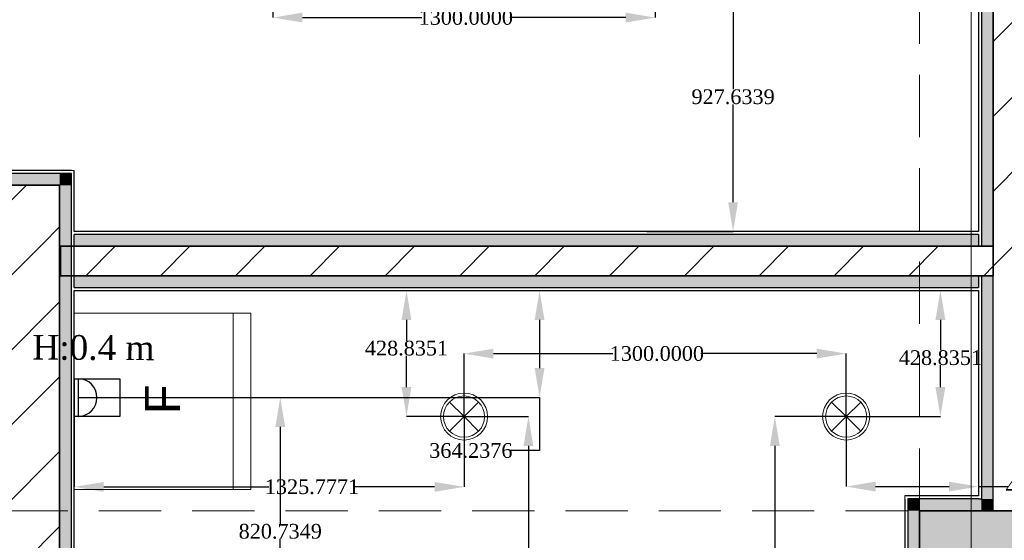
# Model space of a CAD drawing. Header units: millimetres. Extents: x 0 to 88385, y 0 to 41127.
# Tile 15 of 244: x 39995 to 43344, y 20737 to 22507. Entities that reach past the tile are written whole.
import ezdxf
from ezdxf import colors
from ezdxf.entities.mleader import LeaderData, LeaderLine
from ezdxf.enums import TextEntityAlignment as Align
from ezdxf.math import Vec2, Vec3

# ---------------------------------------------------------------- set-up
doc = ezdxf.new("R2010")
doc.units = ezdxf.units.MM
doc.header["$MEASUREMENT"] = 0
doc.linetypes.add('Dot & Dashed', pattern=[670.277762, 317.5, -176.388889, 0, -176.388874])
doc.linetypes.add('Hidden', pattern=[317.5, 211.666667, -105.833333])
for name, color, linetype in [('- განათება', 7, 'Continuous'), ('- საშტეფცელო როზეტები', 7, 'Continuous'), ('New_Structural - Bearing', 7, 'Continuous'), ('Structural - Bearing', 7, 'Continuous'), ('Structural - Grid', 7, 'Continuous')]:
    doc.layers.add(name, color=color, linetype=linetype)
for name, color, linetype, lineweight in [('New_Interior - Furniture _Pen_No__1', 7, 'Continuous', 13), ('New_Structural - Bearing_Pen_No__1', 7, 'Continuous', 13), ('Structural - Bearing_Pen_No__20', 1, 'Continuous', 0), ('Structural - Bearing_Pen_No__27', 7, 'Continuous', 35)]:
    doc.layers.add(name, color=color, linetype=linetype, lineweight=lineweight)
for name, color, linetype, lineweight, true_color in [('New_Interior - Lamp_Pen_No__77', 7, 'Continuous', 20, 0xffeb28), ('New_Structural - Bearing_Pen_No__255', 7, 'Continuous', 13, 0xe8e8e8), ('New_Structural - Bearing_Pen_No__5', 7, 'Continuous', 25, 0x40a5ff), ('Structural - Bearing_Pen_No__161', 7, 'Continuous', 13, 0x6a6a6a), ('Structural - Bearing_Pen_No__28', 7, 'Continuous', 35, 0xa80f02), ('Structural - Bearing_Pen_No__81', 7, 'Continuous', 20, 0x6a6a6a), ('Structural - Grid_Pen_No__81', 7, 'Continuous', 20, 0x6a6a6a)]:
    doc.layers.add(name, color=color, linetype=linetype, lineweight=lineweight, true_color=true_color)
doc.styles.add('GENERATED_STYLE_1', font='arial.ttf')
doc.styles.add('GENERATED_STYLE_2', font='txt')
doc.styles.get("Standard").update_dxf_attribs({"font": 'sylfaen.ttf'})
doc.dimstyles.get("Standard").update_dxf_attribs({"dimtxt": 0.18, "dimasz": 0.18, "dimexe": 0.18, "dimexo": 0.0625, "dimgap": 0.09, "dimtad": 0, "dimtih": 1, "dimtoh": 1, "dimdec": 4, "dimzin": 0, "dimdsep": 46, "dimtxsty": 'Standard', "dimcen": 0.09, "dimadec": 0, "dimazin": 0, "dimtfac": 1, "dimtdec": 4, "dimtofl": 0, "dimtmove": 0, "dimatfit": 3, "dimfxl": 1, "dimtolj": 1, "dimtzin": 0, "dimarcsym": 0})
pattern_1 = [(45, (0, 0), (-127.2792, 127.2792), [])]

# ---------------------------------------------------------------- blocks, each defined once
blk = doc.blocks.new('Wall_13', base_point=(-44309.6, 16199.9))
at = {"layer": 'Structural - Bearing', "linetype": 'Continuous', "lineweight": 0, "true_color": 0x000000}
h = blk.add_hatch(dxfattribs=at)
h.set_pattern_fill('MASONRY_BLOCK', color=18, style=0, pattern_type=2)
h.set_pattern_definition(pattern_1)
h.paths.add_polyline_path([(-44309.6, 21944.5), (-44309.6, 21744.5), (-44109.6, 21944.5)])
h = blk.add_hatch(dxfattribs=at)
h.set_pattern_fill('MASONRY_BLOCK', color=18, style=0, pattern_type=2)
h.set_pattern_definition(pattern_1)
h.paths.add_polyline_path([(-44309.6, 21744.5), (-44109.6, 21744.5), (-44109.6, 21944.5)])
h = blk.add_hatch(dxfattribs=at)
h.set_pattern_fill('MASONRY_BLOCK', color=18, style=0, pattern_type=2)
h.set_pattern_definition(pattern_1)
h.paths.add_polyline_path([(-44109.6, 16199.9), (-44109.6, 21744.5), (-44309.6, 21744.5), (-44309.6, 16199.9)])
at = {"layer": 'Structural - Bearing_Pen_No__27', "color": 7, "linetype": 'Continuous', "lineweight": 35, "flags": 128}
for points in [[(-44109.6, 21944.5), (-44309.6, 21944.5)], [(-44109.6, 16199.9), (-44109.6, 21944.5)]]:
    blk.add_lwpolyline(points, dxfattribs=at)
blk = doc.blocks.new('Wall_25', base_point=(-40833.8, 21636.8))
at = {"layer": 'Structural - Bearing', "linetype": 'Continuous', "lineweight": 0, "true_color": 0x000000}
h = blk.add_hatch(dxfattribs=at)
h.set_pattern_fill('MASONRY_BLOCK', color=18, style=0, pattern_type=2)
h.set_pattern_definition(pattern_1)
h.paths.add_polyline_path([(-40833.8, 21636.8), (-40833.8, 24057), (-40933.8, 24057), (-40933.8, 21636.8)])
at = {"layer": 'Structural - Bearing_Pen_No__27', "color": 7, "linetype": 'Continuous', "lineweight": 35, "flags": 128}
blk.add_lwpolyline([(-40933.8, 24057), (-40933.8, 21636.8)], dxfattribs=at)
blk = doc.blocks.new('Wall_30', base_point=(-44107, 21736.8))
at = {"layer": 'Structural - Bearing', "linetype": 'Continuous', "lineweight": 0, "true_color": 0x000000}
h = blk.add_hatch(dxfattribs=at)
h.set_pattern_fill('MASONRY_BLOCK', color=18, style=0, pattern_type=2)
h.set_pattern_definition(pattern_1)
h.paths.add_polyline_path([(-44107, 21636.8), (-40983.8, 21636.8), (-40983.8, 21736.8), (-44107, 21736.8)])
h = blk.add_hatch(dxfattribs=at)
h.set_pattern_fill('MASONRY_BLOCK', color=18, style=0, pattern_type=2)
h.set_pattern_definition(pattern_1)
h.paths.add_polyline_path([(-40983.8, 21736.8), (-40983.8, 21636.8), (-40973.8, 21636.8), (-40973.8, 21736.8)])
h = blk.add_hatch(dxfattribs=at)
h.set_pattern_fill('MASONRY_BLOCK', color=18, style=0, pattern_type=2)
h.set_pattern_definition(pattern_1)
h.paths.add_polyline_path([(-40973.8, 21736.8), (-40973.8, 21636.8), (-40933.8, 21636.8), (-40933.8, 21736.8)])
at = {"layer": 'New_Structural - Bearing_Pen_No__5', "color": 161, "linetype": 'Continuous', "lineweight": 25, "true_color": 0x40a5ff}
blk.add_line((-40933.8, 21636.8), (-40933.8, 21736.8), dxfattribs=at)
at = {"layer": 'Structural - Bearing_Pen_No__27', "color": 7, "linetype": 'Continuous', "lineweight": 35}
for p, q in [((-40973.8, 21736.8), (-40983.8, 21736.8)), ((-40933.8, 21736.8), (-40973.8, 21736.8)), ((-40983.8, 21636.8), (-40973.8, 21636.8)), ((-40973.8, 21636.8), (-40933.8, 21636.8))]:
    blk.add_line(p, q, dxfattribs=at)
at = {"layer": 'Structural - Bearing_Pen_No__27', "color": 7, "linetype": 'Continuous', "lineweight": 35, "flags": 128}
for points in [[(-40983.8, 21736.8), (-44107, 21736.8)], [(-44107, 21736.8), (-44107, 21636.8)], [(-44107, 21636.8), (-40983.8, 21636.8)]]:
    blk.add_lwpolyline(points, dxfattribs=at)
blk = doc.blocks.new('Wall_213', base_point=(-40933.8, 24057))
at = {"layer": 'New_Structural - Bearing_Pen_No__255', "linetype": 'Continuous', "lineweight": 13, "true_color": 0xe8e8e8}
for points in [[(-40973.8, 24057), (-40973.8, 21736.8), (-40933.8, 21736.8), (-40933.8, 24057)], [(-40973.8, 21636.8), (-40973.8, 20878), (-40933.8, 20878), (-40933.8, 21636.8)], [(-40973.8, 20838), (-40933.8, 20838), (-40973.8, 20878)], [(-40973.8, 20878), (-40933.8, 20838), (-40933.8, 20878)]]:
    blk.add_hatch(color=254, dxfattribs=at).paths.add_polyline_path(points)
at = {"layer": 'New_Structural - Bearing_Pen_No__5', "color": 161, "linetype": 'Continuous', "lineweight": 25, "true_color": 0x40a5ff}
for p, q in [((-40973.8, 24057), (-40973.8, 21736.8)), ((-40973.8, 21636.8), (-40973.8, 20878)), ((-40983.8, 20878), (-40973.8, 20878))]:
    blk.add_line(p, q, dxfattribs=at)
at = {"layer": 'New_Structural - Bearing_Pen_No__5', "color": 161, "linetype": 'Continuous', "lineweight": 25, "true_color": 0x40a5ff, "flags": 128}
for points in [[(-40983.8, 24097), (-40983.8, 21786.8)], [(-40933.8, 20838), (-40933.8, 24057)], [(-40983.8, 21776.8), (-40983.8, 21736.8)], [(-40983.8, 21636.8), (-40983.8, 21596.8)], [(-40983.8, 21586.8), (-40983.8, 20888)]]:
    blk.add_lwpolyline(points, dxfattribs=at)
at = {"layer": 'Structural - Bearing_Pen_No__27', "color": 7, "linetype": 'Continuous', "lineweight": 35}
for p, q in [((-40973.8, 21736.8), (-40983.8, 21736.8)), ((-40933.8, 21736.8), (-40973.8, 21736.8)), ((-40983.8, 21636.8), (-40973.8, 21636.8)), ((-40973.8, 21636.8), (-40933.8, 21636.8))]:
    blk.add_line(p, q, dxfattribs=at)
blk = doc.blocks.new('Wall_214', base_point=(-40933.8, 20838))
at = {"layer": 'New_Structural - Bearing_Pen_No__255', "linetype": 'Continuous', "lineweight": 13, "true_color": 0xe8e8e8}
for points in [[(-41223.8, 20838), (-41183.8, 20838), (-41223.8, 20878)], [(-41223.8, 20878), (-41183.8, 20838), (-41183.8, 20878)], [(-40973.8, 20878), (-41183.8, 20878), (-41183.8, 20838), (-40973.8, 20838)]]:
    blk.add_hatch(color=254, dxfattribs=at).paths.add_polyline_path(points)
at = {"layer": 'New_Structural - Bearing_Pen_No__1', "color": 7, "linetype": 'Continuous', "lineweight": 13, "flags": 128}
blk.add_lwpolyline([(-41233.8, 20888), (-41233.8, 20878)], dxfattribs=at)
at = {"layer": 'New_Structural - Bearing_Pen_No__5', "color": 161, "linetype": 'Continuous', "lineweight": 25, "true_color": 0x40a5ff}
for p, q in [((-41223.8, 20878), (-41223.8, 20838)), ((-41183.8, 20878), (-41223.8, 20878)), ((-40983.8, 20878), (-41183.8, 20878)), ((-40983.8, 20878), (-40973.8, 20878))]:
    blk.add_line(p, q, dxfattribs=at)
at = {"layer": 'New_Structural - Bearing_Pen_No__5', "color": 161, "linetype": 'Continuous', "lineweight": 25, "true_color": 0x40a5ff, "flags": 128}
blk.add_lwpolyline([(-40983.8, 20888), (-41233.8, 20888)], dxfattribs=at)
blk = doc.blocks.new('Wall_215', base_point=(-41183.8, 20838))
at = {"layer": 'New_Structural - Bearing_Pen_No__255', "linetype": 'Continuous', "lineweight": 13, "true_color": 0xe8e8e8}
for points in [[(-41223.8, 20488), (-41183.8, 20488), (-41183.8, 20838), (-41223.8, 20838)], [(-41183.8, 20488), (-41223.8, 20448), (-41183.8, 20448)], [(-41183.8, 20488), (-41223.8, 20488), (-41223.8, 20448)]]:
    blk.add_hatch(color=254, dxfattribs=at).paths.add_polyline_path(points)
at = {"layer": 'New_Structural - Bearing_Pen_No__1', "color": 7, "linetype": 'Continuous', "lineweight": 13, "flags": 128}
blk.add_lwpolyline([(-41233.8, 20438), (-41223.8, 20438)], dxfattribs=at)
at = {"layer": 'New_Structural - Bearing_Pen_No__5', "color": 161, "linetype": 'Continuous', "lineweight": 25, "true_color": 0x40a5ff}
for p, q in [((-41223.8, 20878), (-41223.8, 20838)), ((-41223.8, 20838), (-41223.8, 20488)), ((-41223.8, 20488), (-41223.8, 20448)), ((-41223.8, 20448), (-41183.8, 20448))]:
    blk.add_line(p, q, dxfattribs=at)
at = {"layer": 'New_Structural - Bearing_Pen_No__5', "color": 161, "linetype": 'Continuous', "lineweight": 25, "true_color": 0x40a5ff, "flags": 128}
blk.add_lwpolyline([(-41233.8, 20878), (-41233.8, 20438)], dxfattribs=at)
blk = doc.blocks.new('Wall_217', base_point=(-40933.8, 21736.8))
at = {"layer": 'New_Structural - Bearing_Pen_No__255', "linetype": 'Continuous', "lineweight": 13, "true_color": 0xe8e8e8}
blk.add_hatch(color=254, dxfattribs=at).paths.add_polyline_path([(-44059.6, 21736.8), (-40983.8, 21736.8), (-40983.8, 21776.8), (-44059.6, 21776.8)])
at = {"layer": 'New_Structural - Bearing_Pen_No__1', "color": 7, "linetype": 'Continuous', "lineweight": 13, "flags": 128}
for points in [[(-44059.6, 21736.8), (-44059.6, 21776.8)], [(-40983.8, 21736.8), (-40983.8, 21776.8)]]:
    blk.add_lwpolyline(points, dxfattribs=at)
at = {"layer": 'New_Structural - Bearing_Pen_No__5', "color": 161, "linetype": 'Continuous', "lineweight": 25, "true_color": 0x40a5ff}
blk.add_line((-40983.8, 21776.8), (-44059.6, 21776.8), dxfattribs=at)
at = {"layer": 'New_Structural - Bearing_Pen_No__5', "color": 161, "linetype": 'Continuous', "lineweight": 25, "true_color": 0x40a5ff, "flags": 128}
for points in [[(-40983.8, 21786.8), (-44059.6, 21786.8)], [(-44059.6, 21736.8), (-40983.8, 21736.8)]]:
    blk.add_lwpolyline(points, dxfattribs=at)
blk = doc.blocks.new('Wall_218', base_point=(-40933.8, 21636.8))
at = {"layer": 'New_Structural - Bearing_Pen_No__255', "linetype": 'Continuous', "lineweight": 13, "true_color": 0xe8e8e8}
blk.add_hatch(color=254, dxfattribs=at).paths.add_polyline_path([(-40983.8, 21636.8), (-44059.6, 21636.8), (-44059.6, 21596.8), (-40983.8, 21596.8)])
at = {"layer": 'New_Structural - Bearing_Pen_No__1', "color": 7, "linetype": 'Continuous', "lineweight": 13, "flags": 128}
for points in [[(-44059.6, 21636.8), (-44059.6, 21596.8)], [(-40983.8, 21636.8), (-40983.8, 21596.8)]]:
    blk.add_lwpolyline(points, dxfattribs=at)
at = {"layer": 'New_Structural - Bearing_Pen_No__5', "color": 161, "linetype": 'Continuous', "lineweight": 25, "true_color": 0x40a5ff}
blk.add_line((-44059.6, 21596.8), (-40983.8, 21596.8), dxfattribs=at)
at = {"layer": 'New_Structural - Bearing_Pen_No__5', "color": 161, "linetype": 'Continuous', "lineweight": 25, "true_color": 0x40a5ff, "flags": 128}
for points in [[(-40983.8, 21636.8), (-44059.6, 21636.8)], [(-44059.6, 21586.8), (-40983.8, 21586.8)]]:
    blk.add_lwpolyline(points, dxfattribs=at)
blk = doc.blocks.new('Wall_220', base_point=(-44109.6, 15999.9))
at = {"layer": 'New_Structural - Bearing_Pen_No__255', "linetype": 'Continuous', "lineweight": 13, "true_color": 0xe8e8e8}
for points in [[(-44109.6, 21984.5), (-44109.6, 21944.5), (-44069.6, 21984.5)], [(-44109.6, 21944.5), (-44069.6, 21944.5), (-44069.6, 21984.5)], [(-44069.6, 21944.5), (-44109.6, 21944.5), (-44109.6, 15999.9), (-44069.6, 15999.9)]]:
    blk.add_hatch(color=254, dxfattribs=at).paths.add_polyline_path(points)
at = {"layer": 'New_Structural - Bearing_Pen_No__1', "color": 7, "linetype": 'Continuous', "lineweight": 13, "flags": 128}
blk.add_lwpolyline([(-44059.6, 21994.5), (-44069.6, 21994.5)], dxfattribs=at)
at = {"layer": 'New_Structural - Bearing_Pen_No__5', "color": 161, "linetype": 'Continuous', "lineweight": 25, "true_color": 0x40a5ff}
for p, q in [((-44069.6, 21984.5), (-44109.6, 21984.5)), ((-44069.6, 21944.5), (-44069.6, 21984.5)), ((-44069.6, 15999.9), (-44069.6, 21944.5))]:
    blk.add_line(p, q, dxfattribs=at)
at = {"layer": 'New_Structural - Bearing_Pen_No__5', "color": 161, "linetype": 'Continuous', "lineweight": 25, "true_color": 0x40a5ff, "flags": 128}
for points in [[(-44059.6, 21786.8), (-44059.6, 21994.5)], [(-44109.6, 21944.5), (-44109.6, 15999.9)], [(-44059.6, 21596.8), (-44059.6, 21776.8)], [(-44059.6, 15959.9), (-44059.6, 21586.8)]]:
    blk.add_lwpolyline(points, dxfattribs=at)
blk = doc.blocks.new('Wall_221', base_point=(-44109.6, 21944.5))
at = {"layer": 'New_Structural - Bearing_Pen_No__255', "linetype": 'Continuous', "lineweight": 13, "true_color": 0xe8e8e8}
blk.add_hatch(color=254, dxfattribs=at).paths.add_polyline_path([(-44109.6, 21984.5), (-45523.5, 21984.5), (-45523.5, 21944.5), (-44109.6, 21944.5)])
at = {"layer": 'New_Structural - Bearing_Pen_No__1', "color": 7, "linetype": 'Continuous', "lineweight": 13, "flags": 128}
for points in [[(-45523.5, 21984.5), (-45523.5, 21994.5)], [(-45523.5, 21944.5), (-45523.5, 21984.5)]]:
    blk.add_lwpolyline(points, dxfattribs=at)
at = {"layer": 'New_Structural - Bearing_Pen_No__5', "color": 161, "linetype": 'Continuous', "lineweight": 25, "true_color": 0x40a5ff}
for p, q in [((-44109.6, 21984.5), (-45523.5, 21984.5)), ((-44069.6, 21984.5), (-44109.6, 21984.5))]:
    blk.add_line(p, q, dxfattribs=at)
at = {"layer": 'New_Structural - Bearing_Pen_No__5', "color": 161, "linetype": 'Continuous', "lineweight": 25, "true_color": 0x40a5ff, "flags": 128}
for points in [[(-44069.6, 21994.5), (-45523.5, 21994.5)], [(-45523.5, 21944.5), (-44109.6, 21944.5)]]:
    blk.add_lwpolyline(points, dxfattribs=at)
blk = doc.blocks.new('Column_9', base_point=(-41008.8, 20663))
at = {"layer": 'Structural - Bearing_Pen_No__161', "linetype": 'Continuous', "lineweight": 0, "true_color": 0x6a6a6a}
blk.add_hatch(color=251, dxfattribs=at).paths.add_polyline_path([(-40833.8, 20488), (-40833.8, 20838), (-41183.8, 20838), (-41183.8, 20488)])
at = {"layer": 'Structural - Bearing_Pen_No__20', "color": 1, "linetype": 'Continuous', "lineweight": 0}
for p, q in [((-41008.8, 20743), (-41008.8, 20918)), ((-41088.8, 20663), (-41263.8, 20663)), ((-40928.8, 20663), (-40753.8, 20663)), ((-41008.8, 20583), (-41008.8, 20408))]:
    blk.add_line(p, q, dxfattribs=at)
blk.add_point((-41008.8, 20663), dxfattribs=at)
at = {"layer": 'Structural - Bearing_Pen_No__28', "color": 14, "linetype": 'Continuous', "lineweight": 35, "true_color": 0xa80f02, "flags": 128}
blk.add_lwpolyline([(-40833.8, 20488), (-40833.8, 20838), (-41183.8, 20838), (-41183.8, 20488)], close=True, dxfattribs=at)
blk = doc.blocks.new('Standard grid marker_2')
at = {"layer": 'Structural - Grid_Pen_No__81', "color": 251, "linetype": 'Continuous', "lineweight": 20, "true_color": 0x6a6a6a}
blk.add_line((1000, 0), (27734.9, 0), dxfattribs=at)
at = {"layer": 'Structural - Grid_Pen_No__81', "color": 251, "lineweight": 20, "true_color": 0x6a6a6a, "style": 'GENERATED_STYLE_2'}
for tag, p in [('AC_MarkerText_1_0', (-1.5, -46.7)), ('AC_MarkerText_1_1', (28933.4, -46.7))]:
    blk.add_attdef(tag, text='', height=100, rotation=270, dxfattribs=at).set_placement(p, align=Align.TOP_CENTER)
blk = doc.blocks.new('Refrigerator 27')
at = {"layer": 'New_Interior - Furniture _Pen_No__1', "color": 7, "linetype": 'Continuous', "lineweight": 13}
blk.add_line((0, 60), (600, 60), dxfattribs=at)
at = {"layer": 'New_Interior - Furniture _Pen_No__1', "color": 7, "linetype": 'Continuous', "lineweight": 13, "flags": 128}
blk.add_lwpolyline([(0, 0), (600, 0), (600, 600), (0, 600)], close=True, dxfattribs=at)
at = {"layer": 'New_Interior - Furniture _Pen_No__1', "color": 7, "linetype": 'Continuous', "lineweight": 13, "style": 'GENERATED_STYLE_1'}
blk.add_attdef('txt', text='', height=120, dxfattribs=at).set_placement((300, 306.9), align=Align.MIDDLE_CENTER)
blk = doc.blocks.new('Beam_8', base_point=(-41008.8, 14663))
at = {"layer": 'Structural - Bearing_Pen_No__81', "color": 251, "linetype": 'Dot & Dashed', "lineweight": 20, "true_color": 0x6a6a6a}
blk.add_line((-41008.8, 14663), (-41008.8, 32663), dxfattribs=at)
at = {"layer": 'Structural - Bearing_Pen_No__81', "color": 251, "linetype": 'Hidden', "lineweight": 20, "true_color": 0x6a6a6a}
blk.add_line((-41183.8, 20838), (-41183.8, 26488), dxfattribs=at)
blk = doc.blocks.new('Beam_11', base_point=(-47008.8, 20663))
at = {"layer": 'Structural - Bearing_Pen_No__81', "color": 251, "linetype": 'Hidden', "lineweight": 20, "true_color": 0x6a6a6a}
blk.add_line((-46833.8, 20838), (-41183.8, 20838), dxfattribs=at)
blk = doc.blocks.new('- საშტეფცელო როზეტი IP22')
at = {"layer": '- საშტეფცელო როზეტები', "color": 5}
for p, q in [((8536.7, 3822.7), (8536.7, 3888.1)), ((8472.6, 3758.6), (8600.9, 3758.6))]:
    blk.add_line(p, q, dxfattribs=at)
blk.add_arc((8536.7, 3758.6), 64.1, 0, 180, dxfattribs=at)
blk = doc.blocks.new('1 ჩარჩო')
at = {"layer": '- საშტეფცელო როზეტები', "color": 5}
blk.add_lwpolyline([(7775.1, 3905.1), (7903.3, 3905.1), (7903.3, 3750.1), (7775.1, 3750.1)], close=True, dxfattribs=at)
blk = doc.blocks.new('Recessed Spot')
at = {"layer": 'New_Interior - Lamp_Pen_No__77', "color": 2, "linetype": 'Continuous', "lineweight": 20, "true_color": 0xffeb28}
for q in [(-49.5, 49.5), (49.5, 49.5), (-49.5, -49.5), (49.5, -49.5)]:
    blk.add_line((0, 0), q, dxfattribs=at)
at = {"layer": 'New_Interior - Lamp_Pen_No__77', "color": 2, "linetype": 'Continuous', "lineweight": 20, "true_color": 0xffeb28, "flags": 128}
blk.add_lwpolyline([(80, 0, 1), (-80, 0, 1)], format="xyb", close=True, dxfattribs=at)
at = {"layer": 'New_Interior - Lamp_Pen_No__77', "color": 2, "linetype": 'Continuous', "lineweight": 20, "true_color": 0xffeb28}
blk.add_circle((0, 0), 70, dxfattribs=at)
blk = doc.blocks.new('*D537')
at = {"layer": '- საშტეფცელო როზეტები', "color": 0, "lineweight": -2, "transparency": 16777216}
for p, q in [((40180.8, 21586.8), (41763.7, 21586.8)), ((41763.5, 21486.8), (41763.5, 21322.6)), ((40193.8, 21222.6), (41763.7, 21222.6)), ((41763.5, 21222.6), (41763.5, 21042.1)), ((41763.5, 21042.1), (41663.5, 21042.1))]:
    blk.add_line(p, q, dxfattribs=at)
at = {"layer": '- საშტეფცელო როზეტები', "color": 0, "transparency": 16777216}
for points in [[(41746.8, 21486.8), (41780.2, 21486.8), (41763.5, 21586.8)], [(41746.8, 21322.6), (41780.2, 21322.6), (41763.5, 21222.6)]]:
    blk.add_solid(points, dxfattribs=at)
at = {"layer": 'Defpoints', "color": 0, "transparency": 16777216}
for p in [(40180.7, 21586.8), (41763.5, 21586.8), (40193.7, 21222.6)]:
    blk.add_point(p, dxfattribs=at)
at = {"layer": '- საშტეფცელო როზეტები', "color": 0, "transparency": 16777216, "insert": (41529.7, 21042.1), "char_height": 50, "attachment_point": 5}
blk.add_mtext('\\A1;{\\fSylfaen|b0|i0|c0|p18;364.2376}', dxfattribs=at)
blk = doc.blocks.new('*D538')
at = {"layer": '- საშტეფცელო როზეტები', "color": 0, "lineweight": -2, "transparency": 16777216}
for p, q in [((40193.8, 21222.6), (40881.5, 21222.6)), ((40881.3, 21122.6), (40881.3, 20793.2)), ((40881.3, 20501.8), (40881.3, 20741.8)), ((40215.5, 20401.8), (40881.5, 20401.8))]:
    blk.add_line(p, q, dxfattribs=at)
at = {"layer": '- საშტეფცელო როზეტები', "color": 0, "transparency": 16777216}
for points in [[(40864.6, 21122.6), (40897.9, 21122.6), (40881.3, 21222.6)], [(40864.6, 20501.8), (40897.9, 20501.8), (40881.3, 20401.8)]]:
    blk.add_solid(points, dxfattribs=at)
at = {"layer": 'Defpoints', "color": 0, "transparency": 16777216}
for p in [(40193.7, 21222.6), (40881.3, 21222.6), (40215.4, 20401.8)]:
    blk.add_point(p, dxfattribs=at)
at = {"layer": '- საშტეფცელო როზეტები', "color": 0, "transparency": 16777216, "insert": (40881.3, 20767.5), "char_height": 50, "attachment_point": 5}
blk.add_mtext('\\A1;{\\fSylfaen|b0|i0|c0|p18;820.7349}', dxfattribs=at)
blk = doc.blocks.new('*D762')
at = {"layer": '- განათება', "color": 0, "lineweight": -2, "transparency": 16777216}
for p, q in [((42156.6, 22714.5), (42422, 22714.5)), ((42421.8, 22614.5), (42421.8, 22270.6)), ((42421.8, 21886.8), (42421.8, 22219.2)), ((42128.1, 21786.8), (42422, 21786.8))]:
    blk.add_line(p, q, dxfattribs=at)
at = {"layer": '- განათება', "color": 0, "transparency": 16777216}
for points in [[(42405.1, 22614.5), (42438.4, 22614.5), (42421.8, 22714.5)], [(42405.1, 21886.8), (42438.4, 21886.8), (42421.8, 21786.8)]]:
    blk.add_solid(points, dxfattribs=at)
at = {"layer": 'Defpoints', "color": 0, "transparency": 16777216}
for p in [(42156.5, 22714.5), (42421.8, 22714.5), (42128, 21786.8)]:
    blk.add_point(p, dxfattribs=at)
at = {"layer": '- განათება', "color": 0, "transparency": 16777216, "insert": (42421.8, 22244.9), "char_height": 50, "attachment_point": 5}
blk.add_mtext('\\A1;{\\fSylfaen|b0|i0|c0|p18;927.6339}', dxfattribs=at)
blk = doc.blocks.new('*D769')
at = {"layer": '- განათება', "color": 0, "lineweight": -2, "transparency": 16777216}
for p, q in [((40856.5, 22714.4), (40856.5, 22514.3)), ((42156.5, 22714.4), (42156.5, 22514.3)), ((40956.5, 22514.5), (41362.9, 22514.5)), ((42056.5, 22514.5), (41662.1, 22514.5))]:
    blk.add_line(p, q, dxfattribs=at)
at = {"layer": '- განათება', "color": 0, "transparency": 16777216}
for points in [[(40956.5, 22531.2), (40956.5, 22497.8), (40856.5, 22514.5)], [(42056.5, 22531.2), (42056.5, 22497.8), (42156.5, 22514.5)]]:
    blk.add_solid(points, dxfattribs=at)
at = {"layer": 'Defpoints', "color": 0, "transparency": 16777216}
for p in [(40856.5, 22714.5), (42156.5, 22714.5), (40856.5, 22514.5)]:
    blk.add_point(p, dxfattribs=at)
at = {"layer": '- განათება', "color": 0, "transparency": 16777216, "insert": (41512.5, 22514.5), "char_height": 50, "attachment_point": 5}
blk.add_mtext('\\A1;{\\fSylfaen|b0|i0|c0|p18;1300.0000}', dxfattribs=at)
blk = doc.blocks.new('*D782')
at = {"layer": '- განათება', "color": 0, "lineweight": -2, "transparency": 16777216}
for p, q in [((43256.5, 21201.4), (43256.5, 20919.8)), ((42806.5, 21157.9), (42806.5, 20919.8)), ((42906.5, 20920), (43156.5, 20920)), ((43256.5, 20920), (43356.5, 20920))]:
    blk.add_line(p, q, dxfattribs=at)
at = {"layer": '- განათება', "color": 0, "transparency": 16777216}
for points in [[(42906.5, 20936.7), (42906.5, 20903.3), (42806.5, 20920)], [(43156.5, 20936.7), (43156.5, 20903.3), (43256.5, 20920)]]:
    blk.add_solid(points, dxfattribs=at)
at = {"layer": 'Defpoints', "color": 0, "transparency": 16777216}
for p in [(43256.5, 21201.5), (42806.5, 21158), (42806.5, 20920)]:
    blk.add_point(p, dxfattribs=at)
at = {"layer": '- განათება', "color": 0, "transparency": 16777216, "insert": (43490.8, 20920), "char_height": 50, "attachment_point": 5}
blk.add_mtext('\\A1;{\\fSylfaen|b0|i0|c0|p18;450.0000}', dxfattribs=at)
blk = doc.blocks.new('*D783')
at = {"layer": '- განათება', "color": 0, "lineweight": -2, "transparency": 16777216}
for p, q in [((42936.2, 21586.8), (43127.2, 21586.8)), ((43127, 21486.8), (43127, 21383.4)), ((43127, 21258), (43127, 21332.2)), ((42806.6, 21158), (43127.2, 21158))]:
    blk.add_line(p, q, dxfattribs=at)
at = {"layer": '- განათება', "color": 0, "transparency": 16777216}
for points in [[(43110.3, 21486.8), (43143.7, 21486.8), (43127, 21586.8)], [(43110.3, 21258), (43143.7, 21258), (43127, 21158)]]:
    blk.add_solid(points, dxfattribs=at)
at = {"layer": 'Defpoints', "color": 0, "transparency": 16777216}
for p in [(42936.1, 21586.8), (42806.5, 21158), (43127, 21158)]:
    blk.add_point(p, dxfattribs=at)
at = {"layer": '- განათება', "color": 0, "transparency": 16777216, "insert": (43127, 21357.8), "char_height": 50, "attachment_point": 5}
blk.add_mtext('\\A1;{\\fSylfaen|b0|i0|c0|p18;428.8351}', dxfattribs=at)
blk = doc.blocks.new('*D784')
at = {"layer": '- განათება', "color": 0, "lineweight": -2, "transparency": 16777216}
for p, q in [((41149.7, 21586.8), (41310.9, 21586.8)), ((41310.7, 21486.8), (41310.7, 21415.8)), ((41310.7, 21258), (41310.7, 21364.6)), ((41506.4, 21158), (41310.6, 21158))]:
    blk.add_line(p, q, dxfattribs=at)
at = {"layer": '- განათება', "color": 0, "transparency": 16777216}
for points in [[(41294.1, 21486.8), (41327.4, 21486.8), (41310.7, 21586.8)], [(41294.1, 21258), (41327.4, 21258), (41310.7, 21158)]]:
    blk.add_solid(points, dxfattribs=at)
at = {"layer": 'Defpoints', "color": 0, "transparency": 16777216}
for p in [(41149.6, 21586.8), (41310.7, 21158), (41506.5, 21158)]:
    blk.add_point(p, dxfattribs=at)
at = {"layer": '- განათება', "color": 0, "transparency": 16777216, "insert": (41310.7, 21390.2), "char_height": 50, "attachment_point": 5}
blk.add_mtext('\\A1;{\\fSylfaen|b0|i0|c0|p18;428.8351}', dxfattribs=at)
blk = doc.blocks.new('*D785')
at = {"layer": '- განათება', "color": 0, "lineweight": -2, "transparency": 16777216}
for p, q in [((40180.7, 21200.1), (40180.7, 20918.8)), ((41506.5, 21157.9), (41506.5, 20918.8)), ((40280.7, 20919), (40842.3, 20919)), ((41406.5, 20919), (41136.1, 20919))]:
    blk.add_line(p, q, dxfattribs=at)
at = {"layer": '- განათება', "color": 0, "transparency": 16777216}
for points in [[(40280.7, 20935.6), (40280.7, 20902.3), (40180.7, 20919)], [(41406.5, 20935.6), (41406.5, 20902.3), (41506.5, 20919)]]:
    blk.add_solid(points, dxfattribs=at)
at = {"layer": 'Defpoints', "color": 0, "transparency": 16777216}
for p in [(40180.7, 21200.2), (41506.5, 21158), (41506.5, 20919)]:
    blk.add_point(p, dxfattribs=at)
at = {"layer": '- განათება', "color": 0, "transparency": 16777216, "insert": (40989.2, 20919), "char_height": 50, "attachment_point": 5}
blk.add_mtext('\\A1;{\\fSylfaen|b0|i0|c0|p18;1325.7771}', dxfattribs=at)
blk = doc.blocks.new('*D786')
at = {"layer": '- განათება', "color": 0, "lineweight": -2, "transparency": 16777216}
for p, q in [((41506.5, 21158), (41506.5, 21372.2)), ((41606.5, 21372), (42012.9, 21372)), ((42706.5, 21372), (42312.1, 21372)), ((42806.5, 21158), (42806.5, 21372.2))]:
    blk.add_line(p, q, dxfattribs=at)
at = {"layer": '- განათება', "color": 0, "transparency": 16777216}
for points in [[(41606.5, 21388.7), (41606.5, 21355.3), (41506.5, 21372)], [(42706.5, 21388.7), (42706.5, 21355.3), (42806.5, 21372)]]:
    blk.add_solid(points, dxfattribs=at)
at = {"layer": 'Defpoints', "color": 0, "transparency": 16777216}
for p in [(41506.5, 21372), (41506.5, 21158), (42806.5, 21158)]:
    blk.add_point(p, dxfattribs=at)
at = {"layer": '- განათება', "color": 0, "transparency": 16777216, "insert": (42162.5, 21372), "char_height": 50, "attachment_point": 5}
blk.add_mtext('\\A1;{\\fSylfaen|b0|i0|c0|p18;1300.0000}', dxfattribs=at)
blk = doc.blocks.new('*D787')
at = {"layer": '- განათება', "color": 0, "lineweight": -2, "transparency": 16777216}
for p, q in [((41506.6, 21158), (41725.7, 21158)), ((41725.5, 21058), (41725.5, 20576.1)), ((41725.5, 19758), (41725.5, 20524.8)), ((41506.6, 19658), (41725.7, 19658))]:
    blk.add_line(p, q, dxfattribs=at)
at = {"layer": '- განათება', "color": 0, "transparency": 16777216}
for points in [[(41708.8, 21058), (41742.2, 21058), (41725.5, 21158)], [(41708.8, 19758), (41742.2, 19758), (41725.5, 19658)]]:
    blk.add_solid(points, dxfattribs=at)
at = {"layer": 'Defpoints', "color": 0, "transparency": 16777216}
for p in [(41506.5, 21158), (41506.5, 19658), (41725.5, 19658)]:
    blk.add_point(p, dxfattribs=at)
at = {"layer": '- განათება', "color": 0, "transparency": 16777216, "insert": (41725.5, 20550.4), "char_height": 50, "attachment_point": 5}
blk.add_mtext('\\A1;{\\fSylfaen|b0|i0|c0|p18;1500.0000}', dxfattribs=at)
blk = doc.blocks.new('*D788')
at = {"layer": '- განათება', "color": 0, "lineweight": -2, "transparency": 16777216}
for p, q in [((42806.4, 21158), (42563.7, 21158)), ((42563.9, 21058), (42563.9, 20576.1)), ((42563.9, 19758), (42563.9, 20524.8)), ((42806.4, 19658), (42563.7, 19658))]:
    blk.add_line(p, q, dxfattribs=at)
at = {"layer": '- განათება', "color": 0, "transparency": 16777216}
for points in [[(42547.2, 21058), (42580.5, 21058), (42563.9, 21158)], [(42547.2, 19758), (42580.5, 19758), (42563.9, 19658)]]:
    blk.add_solid(points, dxfattribs=at)
at = {"layer": 'Defpoints', "color": 0, "transparency": 16777216}
for p in [(42806.5, 21158), (42563.9, 19658), (42806.5, 19658)]:
    blk.add_point(p, dxfattribs=at)
at = {"layer": '- განათება', "color": 0, "transparency": 16777216, "insert": (42563.9, 20550.4), "char_height": 50, "attachment_point": 5}
blk.add_mtext('\\A1;{\\fSylfaen|b0|i0|c0|p18;1500.0000}', dxfattribs=at)

msp = doc.modelspace()

# ---------------------------------------------------------------- block references
at = {"layer": '- განათება', "color": 2, "linetype": 'Continuous', "lineweight": 20, "true_color": 0xffeb28, "zscale": 1000}
for p in [(41506.5059, 21157.98097), (42806.5059, 21157.98097)]:
    msp.add_blockref('Recessed Spot', p, dxfattribs=at)
at = {"layer": '- საშტეფცელო როზეტები', "rotation": 270}
for name, p in [('1 ჩარჩო', (36430.6749, 29061.78613)), ('- საშტეფცელო როზეტი IP22', (36435.15155, 29759.32007))]:
    msp.add_blockref(name, p, dxfattribs=at)
at = {"layer": 'New_Interior - Furniture _Pen_No__1', "color": 7, "linetype": 'Continuous', "lineweight": 13}
ref = msp.add_blockref('Refrigerator 27', (40780.72878, 21509.53221), dxfattribs=dict(at, xscale=-1, zscale=1000, rotation=90))
ref.add_attrib('txt', 'F', dxfattribs={"color": 7, "linetype": 'Continuous', "lineweight": 13, "height": 120, "rotation": 90, "style": 'GENERATED_STYLE_1'}).set_placement((40480.72878, 21216.38964), align=Align.MIDDLE_CENTER)
at = {"layer": 'New_Structural - Bearing', "color": 7, "lineweight": 35}
for name, p in [('Wall_213', (43306.5059, 24056.99345)), ('Wall_221', (40130.72878, 21944.45001)), ('Wall_220', (40130.72878, 15999.91004)), ('Wall_217', (43306.5059, 21736.81608)), ('Wall_218', (43306.5059, 21636.81608)), ('Wall_214', (43306.5059, 20837.98097)), ('Wall_215', (43056.5059, 20837.98097))]:
    msp.add_blockref(name, p, dxfattribs=at)
at = {"layer": 'Structural - Bearing', "color": 251, "lineweight": 20, "true_color": 0x6a6a6a}
for name, p in [('Beam_8', (43231.5059, 14662.98097)), ('Beam_11', (37231.5059, 20662.98097))]:
    msp.add_blockref(name, p, dxfattribs=at)
at = {"layer": 'Structural - Bearing', "color": 7, "lineweight": 35}
for name, p in [('Wall_25', (43406.5059, 21636.81608)), ('Wall_13', (39930.72878, 16199.91004)), ('Wall_30', (40133.24653, 21736.81608))]:
    msp.add_blockref(name, p, dxfattribs=at)
at = {"layer": 'Structural - Bearing', "color": 14, "lineweight": 35, "true_color": 0xa80f02}
msp.add_blockref('Column_9', (43231.5059, 20662.98097), dxfattribs=at)
at = {"layer": 'Structural - Grid', "color": 8, "linetype": 'Continuous', "lineweight": 15, "zscale": 1000, "rotation": 90}
msp.add_blockref('Standard grid marker_2', (43231.5059, 11703.05519), dxfattribs=at)

# ---------------------------------------------------------------- texts
at = {"layer": '- საშტეფცელო როზეტები', "color": 5, "insert": (40453.83636, 21433.55064), "char_height": 83.964469, "attachment_point": 3, "rotation": 359.68932566}
msp.add_mtext_dynamic_manual_height_columns('H:0.4 m', width=710.9466492, gutter_width=1.70068, heights=[0], dxfattribs=at)

# ---------------------------------------------------------------- dimensions: what is measured, and where the dimension line sits
at = {"layer": '- განათება', "color": 1}
for base, p1, p2, angle, picture, middle in [((40856.5059, 22514.5), (42156.5059, 22714.45001), (40856.5059, 22714.45001), 180, '*D769', (41512.5, 22514.5)), ((42421.77705, 22714.45001), (42128.00439, 21786.81608), (42156.5059, 22714.45001), 90, '*D762', (42421.77705, 22244.88718)), ((41310.74767, 21157.98097), (41149.63705, 21586.81608), (41506.5059, 21157.98097), 270, '*D784', (41310.74767, 21390.17568)), ((43127, 21157.98097), (42936.14472, 21586.81608), (42806.5059, 21157.98097), 270, '*D783', (43127, 21357.80333)), ((41506.5059, 21372), (42806.5059, 21157.98097), (41506.5059, 21157.98097), 180, '*D786', (42162.5, 21372)), ((42806.5059, 20919.99568), (43256.5059, 21201.5), (42806.5059, 21157.98097), 180, '*D782', (43490.77849, 20919.99568)), ((41725.5, 19657.98097), (41506.5059, 21157.98097), (41506.5059, 19657.98097), 270, '*D787', (41725.5, 20550.41604)), ((42563.88, 19657.98097), (42806.5059, 21157.98097), (42806.5059, 19657.98097), 270, '*D788', (42563.88, 20550.41604))]:
    dim = msp.add_linear_dim(base=base, p1=p1, p2=p2, angle=angle, text='{\\fSylfaen|b0|i0|c0|p18;<>}', dimstyle='Standard', override={"dimtxt": 50, "dimasz": 100}, dxfattribs=at)
    dim.commit()
    dim.dimension.update_dxf_attribs({"geometry": picture, "text_midpoint": middle, "dimtype": 160})
dim = msp.add_linear_dim(base=(41506.5059, 20918.97507), p1=(40180.72878, 21200.17568), p2=(41506.5059, 21157.98097), text='{\\fSylfaen|b0|i0|c0|p18;<>}', dimstyle='Standard', override={"dimtxt": 50, "dimasz": 100}, dxfattribs=at)
dim.commit()
dim.dimension.update_dxf_attribs({"geometry": '*D785', "text_midpoint": (40989.23944, 20918.97507), "dimtype": 160})
at = {"layer": '- საშტეფცელო როზეტები', "color": 1}
for base, p1, p2, picture, middle in [((41763.5, 21586.81608), (40193.70853, 21222.57847), (40180.72878, 21586.81608), '*D537', (41529.70512, 21042.05105)), ((40881.27318, 21222.57847), (40215.39386, 20401.84357), (40193.70853, 21222.57847), '*D538', (40881.27318, 20767.49265))]:
    dim = msp.add_linear_dim(base=base, p1=p1, p2=p2, angle=90, text='{\\fSylfaen|b0|i0|c0|p18;<>}', dimstyle='Standard', override={"dimtxt": 50, "dimasz": 100}, dxfattribs=at)
    dim.commit()
    dim.dimension.update_dxf_attribs({"geometry": picture, "text_midpoint": middle, "dimtype": 160})

# ---------------------------------------------------------------- leaders
at = {"color": 5}
ml = msp.add_multileader_mtext('Standard', dxfattribs=at)
ml.set_content('ნეოტეკის  ფარი', color=5)
ml.set_leader_properties()
ml.build(insert=Vec2(0, 0))
ml.multileader.update_dxf_attribs({"text_right_attachment_type": 6, "dogleg_length": 50, "arrow_head_size": 100})
ctx = ml.context
ctx.base_point, ctx.char_height, ctx.arrow_head_size, ctx.landing_gap_size, ctx.plane_origin = Vec3(50468.91, 32218.71661), 100, 100, 0.09, Vec3(56312.8393, 27064.407)
ctx.right_attachment = 6
notes = []
notes.append((ctx, [(0, (0, 0, 0), (0, 0), (1, 0), 1, [])]))
ctx.mtext.insert, ctx.mtext.width, ctx.mtext.flow_direction = Vec3(50469, 32288.46183), 1402.7684334, 5
ml = msp.add_multileader_mtext('Standard', dxfattribs=at)
ml.set_content('ნეოტეკის \\Pრეკი', color=5)
ml.set_leader_properties()
ml.build(insert=Vec2(0, 0))
ml.multileader.update_dxf_attribs({"text_right_attachment_type": 6, "dogleg_length": 50, "arrow_head_size": 100})
ctx = ml.context
ctx.base_point, ctx.char_height, ctx.arrow_head_size, ctx.landing_gap_size, ctx.plane_origin = Vec3(52433.92127, 31594.41315), 100, 100, 0.09, Vec3(58277.85057, 26439.85585)
ctx.right_attachment = 6
notes.append((ctx, [(0, (0, 0, 0), (0, 0), (1, 0), 1, [])]))
ctx.mtext.insert, ctx.mtext.width, ctx.mtext.flow_direction = Vec3(52434.01127, 31663.91068), 1402.7684334, 5
ml = msp.add_multileader_mtext('Standard', dxfattribs=at)
ml.set_content('ნეოტეკის ფარი', color=5)
ml.set_leader_properties()
ml.build(insert=Vec2(0, 0))
ml.multileader.update_dxf_attribs({"text_right_attachment_type": 6, "dogleg_length": 50, "arrow_head_size": 100})
ctx = ml.context
ctx.base_point, ctx.char_height, ctx.arrow_head_size, ctx.landing_gap_size, ctx.plane_origin, ctx.plane_x_axis, ctx.plane_y_axis = Vec3(52750.59611, 30623.37284), 100, 100, 0.09, Vec3(48445.57174, 24617.92422), Vec3(0, -1), Vec3(1, 0)
ctx.right_attachment = 6
notes.append((ctx, [(0, (0, 0, 0), (0, 0), (1, 0), 1, [])]))
ctx.mtext.insert, ctx.mtext.text_direction, ctx.mtext.rotation, ctx.mtext.width, ctx.mtext.flow_direction = Vec3(52820.34133, 30623.28284), Vec3(0, -1), 4.7123889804, 1402.7684334, 5
ml = msp.add_multileader_mtext('Standard', dxfattribs=at)
ml.set_content('ელ. ფარების ადგილი', color=5)
ml.set_leader_properties()
ml.build(insert=Vec2(0, 0))
ml.multileader.update_dxf_attribs({"text_right_attachment_type": 6, "dogleg_length": 50, "arrow_head_size": 100})
ctx = ml.context
ctx.base_point, ctx.char_height, ctx.arrow_head_size, ctx.landing_gap_size, ctx.plane_origin = Vec3(52207.87269, 28518.35488), 100, 100, 0.09, Vec3(58051.80199, 23364.78837)
ctx.right_attachment = 6
notes.append((ctx, [(0, (0, 0, 0), (0, 0), (1, 0), 1, [])]))
ctx.mtext.insert, ctx.mtext.width, ctx.mtext.flow_direction = Vec3(52207.96269, 28588.8432), 1402.7684334, 5
for ctx, leaders in notes:
    for number, flags, end, landing, length, lines in leaders:
        leader = LeaderData()
        leader.index, (leader.has_last_leader_line, leader.has_dogleg_vector, leader.attachment_direction) = number, flags
        leader.last_leader_point, leader.dogleg_vector, leader.dogleg_length = Vec3(end), Vec3(landing), length
        for number, points, colour, breaks in lines:
            line = LeaderLine()
            line.index, line.vertices, line.color, line.breaks = number, Vec3.list(points), colors.encode_raw_color(colour), breaks
            leader.lines.append(line)
        ctx.leaders.append(leader)

doc.saveas('drawing.dxf')
